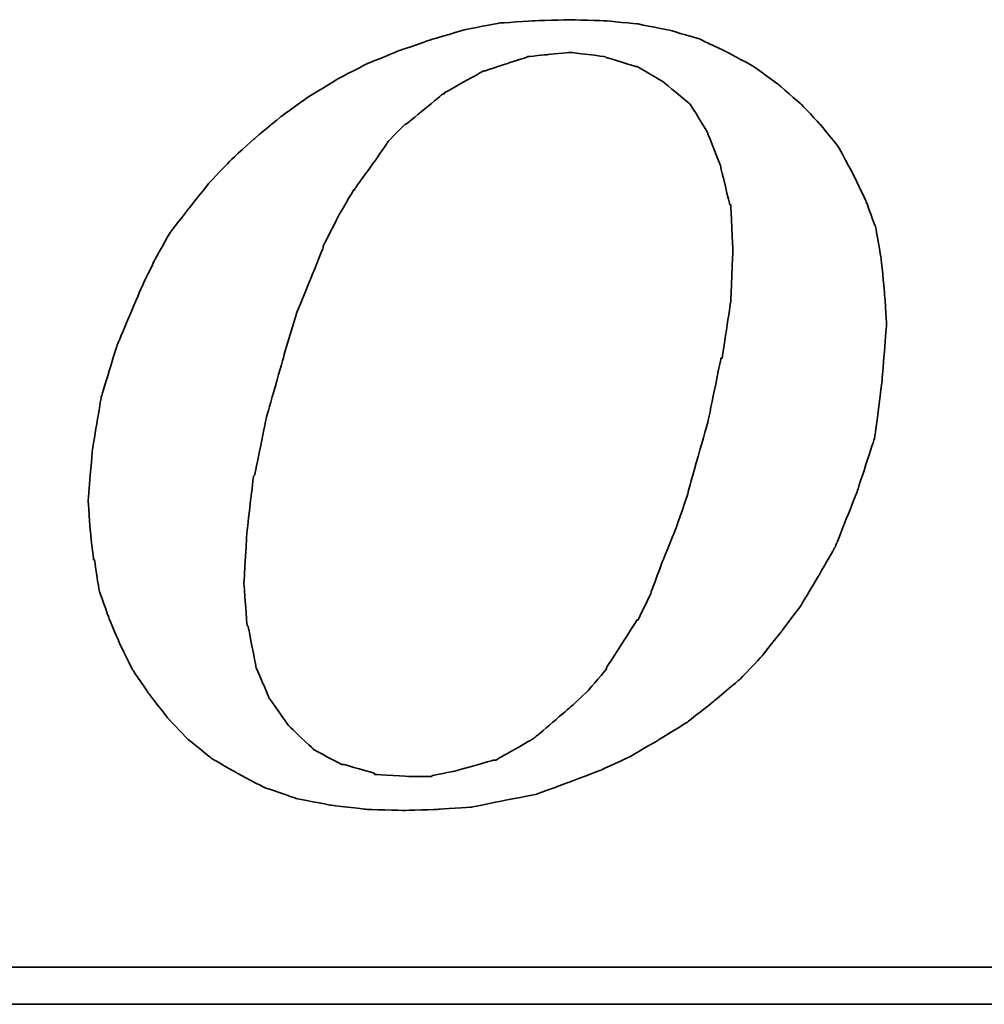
# Model space of a CAD drawing. Extents: x 487 to 843, y 33 to 377.
# Tile 32 of 48: x 774.49 to 777.24, y 116.04 to 118.85. Entities that reach past the tile are written whole.
import ezdxf

# ---------------------------------------------------------------- set-up
doc = ezdxf.new("R2010")
doc.units = 0
doc.header["$LTSCALE"] = 3
doc.header["$MEASUREMENT"] = 0
doc.layers.add('DIM', color=4, linetype='CONTINUOUS')
doc.layers.add('layer 1', color=7, linetype='CONTINUOUS')

# ---------------------------------------------------------------- blocks, each defined once
blk = doc.blocks.new('TBI MOTION logo(完整正式版)')
at = {"layer": 'layer 1', "color": 22, "lineweight": 35}
for points, knots in [([(-11.34375, -6.98375), (-11.34375, -6.98375), (-10.91375, -7.43875), (-10.91375, -7.43875), (-10.91375, -7.43875), (-10.91375, -7.43875), (-10.38625, -7.87125), (-10.38625, -7.87125), (-10.38625, -7.87125), (-10.38625, -7.87125), (-9.81125, -8.20375), (-9.81125, -8.20375), (-9.81125, -8.20375), (-9.81125, -8.20375), (-9.21125, -8.51875), (-9.21125, -8.51875), (-9.21125, -8.51875), (-9.21125, -8.51875), (-8.51625, -8.75875), (-8.51625, -8.75875), (-8.51625, -8.75875), (-8.51625, -8.75875), (-7.77125, -8.90375), (-7.77125, -8.90375), (-7.77125, -8.90375), (-7.77125, -8.90375), (-6.97875, -8.99875), (-6.97875, -8.99875), (-6.97875, -8.99875), (-6.97875, -8.99875), (-6.14125, -9.02375), (-6.14125, -9.02375), (-6.14125, -9.02375), (-6.14125, -9.02375), (-5.37125, -8.99875), (-5.37125, -8.99875), (-5.37125, -8.99875), (-5.37125, -8.99875), (-4.65375, -8.94875), (-4.65375, -8.94875), (-4.65375, -8.94875), (-4.65375, -8.94875), (-3.93375, -8.80625), (-3.93375, -8.80625), (-3.93375, -8.80625), (-3.93375, -8.80625), (-3.21375, -8.66375), (-3.21375, -8.66375), (-3.21375, -8.66375), (-3.21375, -8.66375), (-2.49375, -8.39875), (-2.49375, -8.39875), (-2.49375, -8.39875), (-2.49375, -8.39875), (-1.79875, -8.13375), (-1.79875, -8.13375), (-1.79875, -8.13375), (-1.79875, -8.13375), (-1.17375, -7.84375), (-1.17375, -7.84375), (-1.17375, -7.84375), (-1.17375, -7.84375), (-0.52375, -7.46375), (-0.52375, -7.46375), (-0.52375, -7.46375), (-0.52375, -7.46375), (0.10124, -7.07875), (0.10124, -7.07875), (0.10124, -7.07875), (0.10124, -7.07875), (0.67625, -6.62375), (0.67625, -6.62375), (0.67625, -6.62375), (0.67625, -6.62375), (1.24874, -6.14375), (1.24874, -6.14375), (1.24874, -6.14375), (1.24874, -6.14375), (1.72874, -5.64125), (1.72874, -5.64125), (1.72874, -5.64125), (1.72874, -5.64125), (2.18624, -5.06375), (2.18624, -5.06375), (2.18624, -5.06375), (2.18624, -5.06375), (2.61625, -4.48874), (2.61625, -4.48874), (2.61625, -4.48874), (2.61625, -4.48874), (3.00125, -3.83874), (3.00125, -3.83874), (3.00125, -3.83874), (3.00125, -3.83874), (3.36124, -3.21374), (3.36124, -3.21374), (3.36124, -3.21374), (3.36124, -3.21374), (3.84374, -1.99125), (3.84374, -1.99125), (3.84374, -1.99125), (3.84374, -1.99125), (4.22625, -0.81875), (4.22625, -0.81875), (4.22625, -0.81875), (4.22625, -0.81875), (4.39125, 0.45624), (4.39125, 0.45624), (4.39125, 0.45624), (4.39125, 0.45624), (4.48874, 1.70124), (4.48874, 1.70124), (4.48874, 1.70124), (4.48874, 1.70124), (4.43874, 2.44625), (4.43874, 2.44625), (4.43874, 2.44625), (4.43874, 2.44625), (4.36874, 3.14125), (4.36874, 3.14125), (4.36874, 3.14125), (4.36874, 3.14125), (4.25125, 3.81125), (4.25125, 3.81125), (4.25125, 3.81125), (4.25125, 3.81125), (4.03124, 4.41125), (4.03124, 4.41125), (4.03124, 4.41125), (4.03124, 4.41125), (3.74374, 5.01125), (3.74374, 5.01125), (3.74374, 5.01125), (3.74374, 5.01125), (3.43124, 5.58875), (3.43124, 5.58875), (3.43124, 5.58875), (3.43124, 5.58875), (3.02625, 6.09125), (3.02625, 6.09125), (3.02625, 6.09125), (3.02625, 6.09125), (2.59374, 6.54875), (2.59374, 6.54875), (2.59374, 6.54875), (2.59374, 6.54875), (2.09124, 6.98125), (2.09124, 6.98125), (2.09124, 6.98125), (2.09124, 6.98125), (1.56124, 7.36625), (1.56124, 7.36625), (1.56124, 7.36625), (1.56124, 7.36625), (0.98624, 7.67625), (0.98624, 7.67625), (0.98624, 7.67625), (0.98624, 7.67625), (0.38624, 7.96375), (0.38624, 7.96375), (0.38624, 7.96375), (0.38624, 7.96375), (-0.25875, 8.15625), (-0.25875, 8.15625), (-0.25875, 8.15625), (-0.25875, 8.15625), (-0.98125, 8.30125), (-0.98125, 8.30125), (-0.98125, 8.30125), (-0.98125, 8.30125), (-1.70124, 8.37125), (-1.70124, 8.37125), (-1.70124, 8.37125), (-1.70124, 8.37125), (-2.49375, 8.39624), (-2.49375, 8.39624), (-2.49375, 8.39624), (-2.49375, 8.39624), (-3.28625, 8.37125), (-3.28625, 8.37125), (-3.28625, 8.37125), (-3.28625, 8.37125), (-4.05125, 8.32125), (-4.05125, 8.32125), (-4.05125, 8.32125), (-4.05125, 8.32125), (-4.77375, 8.18125), (-4.77375, 8.18125), (-4.77375, 8.18125), (-4.77375, 8.18125), (-5.51625, 7.96375), (-5.51625, 7.96375), (-5.51625, 7.96375), (-5.51625, 7.96375), (-6.21125, 7.72625), (-6.21125, 7.72625), (-6.21125, 7.72625), (-6.21125, 7.72625), (-6.92875, 7.43625), (-6.92875, 7.43625), (-6.92875, 7.43625), (-6.92875, 7.43625), (-7.57875, 7.10125), (-7.57875, 7.10125), (-7.57875, 7.10125), (-7.57875, 7.10125), (-8.24875, 6.69125), (-8.24875, 6.69125), (-8.24875, 6.69125), (-8.24875, 6.69125), (-8.84875, 6.26125), (-8.84875, 6.26125), (-8.84875, 6.26125), (-8.84875, 6.26125), (-9.42625, 5.78125), (-9.42625, 5.78125), (-9.42625, 5.78125), (-9.42625, 5.78125), (-9.95375, 5.30125), (-9.95375, 5.30125), (-9.95375, 5.30125), (-9.95375, 5.30125), (-10.43375, 4.79624), (-10.43375, 4.79624), (-10.43375, 4.79624), (-10.43375, 4.79624), (-10.88875, 4.22125), (-10.88875, 4.22125), (-10.88875, 4.22125), (-10.88875, 4.22125), (-11.29875, 3.69375), (-11.29875, 3.69375), (-11.29875, 3.69375), (-11.29875, 3.69375), (-11.63375, 3.09125), (-11.63375, 3.09125), (-11.63375, 3.09125), (-11.63375, 3.09125), (-11.91875, 2.49625), (-11.91875, 2.49625), (-11.91875, 2.49625), (-11.91875, 2.49625), (-12.44875, 1.24625), (-12.44875, 1.24625), (-12.44875, 1.24625), (-12.44875, 1.24625), (-12.80875, 0.06874), (-12.80875, 0.06874), (-12.80875, 0.06874), (-12.80875, 0.06874), (-12.99875, -1.07875), (-12.99875, -1.07875), (-12.99875, -1.07875), (-12.99875, -1.07875), (-13.09375, -2.18375), (-13.09375, -2.18375), (-13.09375, -2.18375), (-13.09375, -2.18375), (-13.04875, -2.85375), (-13.04875, -2.85375), (-13.04875, -2.85375), (-13.04875, -2.85375), (-12.97375, -3.50375), (-12.97375, -3.50375), (-12.97375, -3.50375), (-12.97375, -3.50375), (-12.95375, -3.50375), (-12.95375, -3.50375), (-12.95375, -3.50375), (-12.95375, -3.50375), (-12.85375, -4.17375), (-12.85375, -4.17375), (-12.85375, -4.17375), (-12.85375, -4.17375), (-12.63875, -4.77624), (-12.63875, -4.77624), (-12.63875, -4.77624), (-12.63875, -4.77624), (-12.39875, -5.35125), (-12.39875, -5.35125), (-12.39875, -5.35125), (-12.39875, -5.35125), (-12.11375, -5.92875), (-12.11375, -5.92875), (-12.11375, -5.92875), (-12.11375, -5.92875), (-11.75375, -6.45375), (-11.75375, -6.45375), (-11.75375, -6.45375), (-11.75375, -6.45375), (-11.34375, -6.98375), (-11.34375, -6.98375)], [0, 0, 0, 0, 0.01369863, 0.01369863, 0.01369863, 0.01369864, 0.02739726, 0.02739726, 0.02739726, 0.02739727, 0.04109589, 0.04109589, 0.04109589, 0.0410959, 0.05479452, 0.05479452, 0.05479452, 0.05479453, 0.06849315, 0.06849315, 0.06849315, 0.06849316, 0.08219178, 0.08219178, 0.08219178, 0.08219179, 0.09589041, 0.09589041, 0.09589041, 0.09589042, 0.10958904, 0.10958904, 0.10958904, 0.10958905, 0.12328767, 0.12328767, 0.12328767, 0.12328768, 0.1369863, 0.1369863, 0.1369863, 0.13698631, 0.15068493, 0.15068493, 0.15068493, 0.15068494, 0.16438356, 0.16438356, 0.16438356, 0.16438357, 0.17808219, 0.17808219, 0.17808219, 0.1780822, 0.19178082, 0.19178082, 0.19178082, 0.19178083, 0.20547945, 0.20547945, 0.20547945, 0.20547946, 0.21917808, 0.21917808, 0.21917808, 0.21917809, 0.23287671, 0.23287671, 0.23287671, 0.23287672, 0.24657534, 0.24657534, 0.24657534, 0.24657535, 0.26027397, 0.26027397, 0.26027397, 0.26027398, 0.2739726, 0.2739726, 0.2739726, 0.27397261, 0.28767123, 0.28767123, 0.28767123, 0.28767124, 0.30136986, 0.30136986, 0.30136986, 0.30136987, 0.31506849, 0.31506849, 0.31506849, 0.3150685, 0.32876712, 0.32876712, 0.32876712, 0.32876713, 0.34246575, 0.34246575, 0.34246575, 0.34246576, 0.35616438, 0.35616438, 0.35616438, 0.35616439, 0.36986301, 0.36986301, 0.36986301, 0.36986302, 0.38356164, 0.38356164, 0.38356164, 0.38356165, 0.39726027, 0.39726027, 0.39726027, 0.39726028, 0.4109589, 0.4109589, 0.4109589, 0.41095891, 0.42465753, 0.42465753, 0.42465753, 0.42465754, 0.43835616, 0.43835616, 0.43835616, 0.43835617, 0.45205479, 0.45205479, 0.45205479, 0.4520548, 0.46575342, 0.46575342, 0.46575342, 0.46575343, 0.47945205, 0.47945205, 0.47945205, 0.47945206, 0.49315068, 0.49315068, 0.49315068, 0.49315069, 0.50684932, 0.50684932, 0.50684932, 0.50684933, 0.52054795, 0.52054795, 0.52054795, 0.52054796, 0.53424658, 0.53424658, 0.53424658, 0.53424659, 0.54794521, 0.54794521, 0.54794521, 0.54794522, 0.56164384, 0.56164384, 0.56164384, 0.56164385, 0.57534247, 0.57534247, 0.57534247, 0.57534248, 0.5890411, 0.5890411, 0.5890411, 0.58904111, 0.60273973, 0.60273973, 0.60273973, 0.60273974, 0.61643836, 0.61643836, 0.61643836, 0.61643837, 0.63013699, 0.63013699, 0.63013699, 0.630137, 0.64383562, 0.64383562, 0.64383562, 0.64383563, 0.65753425, 0.65753425, 0.65753425, 0.65753426, 0.67123288, 0.67123288, 0.67123288, 0.67123289, 0.68493151, 0.68493151, 0.68493151, 0.68493152, 0.69863014, 0.69863014, 0.69863014, 0.69863015, 0.71232877, 0.71232877, 0.71232877, 0.71232878, 0.7260274, 0.7260274, 0.7260274, 0.72602741, 0.73972603, 0.73972603, 0.73972603, 0.73972604, 0.75342466, 0.75342466, 0.75342466, 0.75342467, 0.76712329, 0.76712329, 0.76712329, 0.7671233, 0.78082192, 0.78082192, 0.78082192, 0.78082193, 0.79452055, 0.79452055, 0.79452055, 0.79452056, 0.80821918, 0.80821918, 0.80821918, 0.80821919, 0.82191781, 0.82191781, 0.82191781, 0.82191782, 0.83561644, 0.83561644, 0.83561644, 0.83561645, 0.84931507, 0.84931507, 0.84931507, 0.84931508, 0.8630137, 0.8630137, 0.8630137, 0.86301371, 0.87671233, 0.87671233, 0.87671233, 0.87671234, 0.89041096, 0.89041096, 0.89041096, 0.89041097, 0.90410959, 0.90410959, 0.90410959, 0.9041096, 0.91780822, 0.91780822, 0.91780822, 0.91780823, 0.93150685, 0.93150685, 0.93150685, 0.93150686, 0.94520548, 0.94520548, 0.94520548, 0.94520549, 0.95890411, 0.95890411, 0.95890411, 0.95890412, 0.97260274, 0.97260274, 0.97260274, 0.97260275, 0.98630137, 0.98630137, 0.98630137, 0.98630138, 1, 1, 1, 1]), ([(-8.77875, 1.03124), (-8.77875, 1.03124), (-8.51625, 1.89625), (-8.51625, 1.89625), (-8.51625, 1.89625), (-8.51625, 1.89625), (-8.20375, 2.66375), (-8.20375, 2.66375), (-8.20375, 2.66375), (-8.20375, 2.66375), (-7.91625, 3.38125), (-7.91625, 3.38125), (-7.91625, 3.38125), (-7.91625, 3.38125), (-7.91625, 3.40624), (-7.91625, 3.40624), (-7.91625, 3.40624), (-7.91625, 3.40624), (-7.57875, 4.07624), (-7.57875, 4.07624), (-7.57875, 4.07624), (-7.57875, 4.07624), (-7.24375, 4.65125), (-7.24375, 4.65125), (-7.24375, 4.65125), (-7.24375, 4.65125), (-7.21875, 4.65125), (-7.21875, 4.65125), (-7.21875, 4.65125), (-7.21875, 4.65125), (-7.21875, 4.67624), (-7.21875, 4.67624), (-7.21875, 4.67624), (-7.21875, 4.67624), (-6.83625, 5.20375), (-6.83625, 5.20375), (-6.83625, 5.20375), (-6.83625, 5.20375), (-6.49875, 5.68625), (-6.49875, 5.68625), (-6.49875, 5.68625), (-6.49875, 5.68625), (-6.49875, 5.70625), (-6.49875, 5.70625), (-6.49875, 5.70625), (-6.49875, 5.70625), (-6.11625, 6.09125), (-6.11625, 6.09125), (-6.11625, 6.09125), (-6.11625, 6.09125), (-6.09125, 6.09125), (-6.09125, 6.09125), (-6.09125, 6.09125), (-6.09125, 6.09125), (-5.27375, 6.76625), (-5.27375, 6.76625), (-5.27375, 6.76625), (-5.27375, 6.76625), (-5.24875, 6.76625), (-5.24875, 6.76625), (-5.24875, 6.76625), (-5.24875, 6.76625), (-5.24875, 6.78625), (-5.24875, 6.78625), (-5.24875, 6.78625), (-5.24875, 6.78625), (-4.38875, 7.26624), (-4.38875, 7.26624), (-4.38875, 7.26624), (-4.38875, 7.26624), (-4.36125, 7.26624), (-4.36125, 7.26624), (-4.36125, 7.26624), (-4.36125, 7.26624), (-3.93375, 7.41125), (-3.93375, 7.41125), (-3.93375, 7.41125), (-3.93375, 7.41125), (-3.47375, 7.55625), (-3.47375, 7.55625), (-3.47375, 7.55625), (-3.47375, 7.55625), (-3.45375, 7.55625), (-3.45375, 7.55625), (-3.45375, 7.55625), (-3.45375, 7.55625), (-3.42875, 7.58124), (-3.42875, 7.58124), (-3.42875, 7.58124), (-3.42875, 7.58124), (-2.97375, 7.62625), (-2.97375, 7.62625), (-2.97375, 7.62625), (-2.97375, 7.62625), (-2.49375, 7.67625), (-2.49375, 7.67625), (-2.49375, 7.67625), (-2.49375, 7.67625), (-2.46875, 7.67625), (-2.46875, 7.67625), (-2.46875, 7.67625), (-2.46875, 7.67625), (-1.70124, 7.58124), (-1.70124, 7.58124), (-1.70124, 7.58124), (-1.70124, 7.58124), (-1.67875, 7.55625), (-1.67875, 7.55625), (-1.67875, 7.55625), (-1.67875, 7.55625), (-1.65375, 7.55625), (-1.65375, 7.55625), (-1.65375, 7.55625), (-1.65375, 7.55625), (-1.03125, 7.36625), (-1.03125, 7.36625), (-1.03125, 7.36625), (-1.03125, 7.36625), (-1.00625, 7.36625), (-1.00625, 7.36625), (-1.00625, 7.36625), (-1.00625, 7.36625), (-0.43124, 7.02624), (-0.43124, 7.02624), (-0.43124, 7.02624), (-0.43124, 7.02624), (-0.40625, 7.00624), (-0.40625, 7.00624), (-0.40625, 7.00624), (-0.40625, 7.00624), (0.12124, 6.57124), (0.12124, 6.57124), (0.12124, 6.57124), (0.12124, 6.57124), (0.14624, 6.54875), (0.14624, 6.54875), (0.14624, 6.54875), (0.14624, 6.54875), (0.17124, 6.52375), (0.17124, 6.52375), (0.17124, 6.52375), (0.17124, 6.52375), (0.55625, 5.89875), (0.55625, 5.89875), (0.55625, 5.89875), (0.55625, 5.89875), (0.55625, 5.87625), (0.55625, 5.87625), (0.55625, 5.87625), (0.55625, 5.87625), (0.84124, 5.15625), (0.84124, 5.15625), (0.84124, 5.15625), (0.84124, 5.15625), (0.84124, 5.13125), (0.84124, 5.13125), (0.84124, 5.13125), (0.84124, 5.13125), (1.03624, 4.31875), (1.03624, 4.31875), (1.03624, 4.31875), (1.03624, 4.31875), (1.05624, 4.31875), (1.05624, 4.31875), (1.05624, 4.31875), (1.05624, 4.31875), (1.05624, 4.29125), (1.05624, 4.29125), (1.05624, 4.29125), (1.05624, 4.29125), (1.10625, 3.33125), (1.10625, 3.33125), (1.10625, 3.33125), (1.10625, 3.33125), (1.10625, 3.30875), (1.10625, 3.30875), (1.10625, 3.30875), (1.10625, 3.30875), (1.05624, 2.20624), (1.05624, 2.20624), (1.05624, 2.20624), (1.05624, 2.20624), (1.05624, 2.18124), (1.05624, 2.18124), (1.05624, 2.18124), (1.05624, 2.18124), (0.86624, 0.93624), (0.86624, 0.93624), (0.86624, 0.93624), (0.86624, 0.93624), (0.84124, 0.93624), (0.84124, 0.93624), (0.84124, 0.93624), (0.84124, 0.93624), (0.55625, -0.45874), (0.55625, -0.45874), (0.55625, -0.45874), (0.55625, -0.45874), (0.12124, -1.99125), (0.12124, -1.99125), (0.12124, -1.99125), (0.12124, -1.99125), (0.12124, -2.01874), (0.12124, -2.01874), (0.12124, -2.01874), (0.12124, -2.01874), (-0.13874, -2.78375), (-0.13874, -2.78375), (-0.13874, -2.78375), (-0.13874, -2.78375), (-0.43124, -3.50375), (-0.43124, -3.50375), (-0.43124, -3.50375), (-0.43124, -3.50375), (-0.69375, -4.19875), (-0.69375, -4.19875), (-0.69375, -4.19875), (-0.69375, -4.19875), (-0.69375, -4.22375), (-0.69375, -4.22375), (-0.69375, -4.22375), (-0.69375, -4.22375), (-0.98125, -4.82374), (-0.98125, -4.82374), (-0.98125, -4.82374), (-0.98125, -4.82374), (-1.00625, -4.82374), (-1.00625, -4.82374), (-1.00625, -4.82374), (-1.00625, -4.82374), (-1.33875, -5.35125), (-1.33875, -5.35125), (-1.33875, -5.35125), (-1.33875, -5.35125), (-1.67875, -5.87875), (-1.67875, -5.87875), (-1.67875, -5.87875), (-1.67875, -5.87875), (-1.67875, -5.90375), (-1.67875, -5.90375), (-1.67875, -5.90375), (-1.67875, -5.90375), (-2.05875, -6.35875), (-2.05875, -6.35875), (-2.05875, -6.35875), (-2.05875, -6.35875), (-2.08375, -6.38375), (-2.08375, -6.38375), (-2.08375, -6.38375), (-2.08375, -6.38375), (-2.46875, -6.74375), (-2.46875, -6.74375), (-2.46875, -6.74375), (-2.46875, -6.74375), (-3.25875, -7.41625), (-3.25875, -7.41625), (-3.25875, -7.41625), (-3.25875, -7.41625), (-3.28625, -7.43875), (-3.28625, -7.43875), (-3.28625, -7.43875), (-3.28625, -7.43875), (-4.12375, -7.91875), (-4.12375, -7.91875), (-4.12375, -7.91875), (-4.12375, -7.91875), (-4.14875, -7.91875), (-4.14875, -7.91875), (-4.14875, -7.91875), (-4.14875, -7.91875), (-4.17125, -7.91875), (-4.17125, -7.91875), (-4.17125, -7.91875), (-4.17125, -7.91875), (-5.03375, -8.15875), (-5.03375, -8.15875), (-5.03375, -8.15875), (-5.03375, -8.15875), (-5.51625, -8.25625), (-5.51625, -8.25625), (-5.51625, -8.25625), (-5.51625, -8.25625), (-5.54125, -8.27875), (-5.54125, -8.27875), (-5.54125, -8.27875), (-5.54125, -8.27875), (-5.56375, -8.27875), (-5.56375, -8.27875), (-5.56375, -8.27875), (-5.56375, -8.27875), (-5.99625, -8.27875), (-5.99625, -8.27875), (-5.99625, -8.27875), (-5.99625, -8.27875), (-6.76375, -8.23125), (-6.76375, -8.23125), (-6.76375, -8.23125), (-6.76375, -8.23125), (-6.78875, -8.23125), (-6.78875, -8.23125), (-6.78875, -8.23125), (-6.78875, -8.23125), (-6.78875, -8.20375), (-6.78875, -8.20375), (-6.78875, -8.20375), (-6.78875, -8.20375), (-7.45875, -8.01375), (-7.45875, -8.01375), (-7.45875, -8.01375), (-7.45875, -8.01375), (-7.48375, -8.01375), (-7.48375, -8.01375), (-7.48375, -8.01375), (-7.48375, -8.01375), (-7.50875, -8.01375), (-7.50875, -8.01375), (-7.50875, -8.01375), (-7.50875, -8.01375), (-8.13125, -7.67875), (-8.13125, -7.67875), (-8.13125, -7.67875), (-8.13125, -7.67875), (-8.15625, -7.65375), (-8.15625, -7.65375), (-8.15625, -7.65375), (-8.15625, -7.65375), (-8.65875, -7.17375), (-8.65875, -7.17375), (-8.65875, -7.17375), (-8.65875, -7.17375), (-8.68375, -7.14875), (-8.68375, -7.14875), (-8.68375, -7.14875), (-8.68375, -7.14875), (-9.08875, -6.57375), (-9.08875, -6.57375), (-9.08875, -6.57375), (-9.08875, -6.57375), (-9.11375, -6.54875), (-9.11375, -6.54875), (-9.11375, -6.54875), (-9.11375, -6.54875), (-9.11375, -6.52875), (-9.11375, -6.52875), (-9.11375, -6.52875), (-9.11375, -6.52875), (-9.40375, -5.85375), (-9.40375, -5.85375), (-9.40375, -5.85375), (-9.40375, -5.85375), (-9.40375, -5.82875), (-9.40375, -5.82875), (-9.40375, -5.82875), (-9.40375, -5.82875), (-9.56875, -4.96875), (-9.56875, -4.96875), (-9.56875, -4.96875), (-9.56875, -4.96875), (-9.59375, -4.94375), (-9.59375, -4.94375), (-9.59375, -4.94375), (-9.59375, -4.94375), (-9.66375, -4.03375), (-9.66375, -4.03375), (-9.66375, -4.03375), (-9.66375, -4.03375), (-9.66375, -4.00875), (-9.66375, -4.00875), (-9.66375, -4.00875), (-9.66375, -4.00875), (-9.59375, -2.85375), (-9.59375, -2.85375), (-9.59375, -2.85375), (-9.59375, -2.85375), (-9.45125, -1.65875), (-9.45125, -1.65875), (-9.45125, -1.65875), (-9.45125, -1.65875), (-9.42625, -1.63375), (-9.42625, -1.63375), (-9.42625, -1.63375), (-9.42625, -1.63375), (-9.16125, -0.33875), (-9.16125, -0.33875), (-9.16125, -0.33875), (-9.16125, -0.33875), (-8.77875, 1.00624), (-8.77875, 1.00624), (-8.77875, 1.00624), (-8.77875, 1.00624), (-8.77875, 1.03124), (-8.77875, 1.03124)], [0, 0, 0, 0, 0.01020408, 0.01020408, 0.01020408, 0.01020409, 0.02040816, 0.02040816, 0.02040816, 0.02040817, 0.03061224, 0.03061224, 0.03061224, 0.03061225, 0.04081633, 0.04081633, 0.04081633, 0.04081634, 0.05102041, 0.05102041, 0.05102041, 0.05102042, 0.06122449, 0.06122449, 0.06122449, 0.0612245, 0.07142857, 0.07142857, 0.07142857, 0.07142858, 0.08163265, 0.08163265, 0.08163265, 0.08163266, 0.09183673, 0.09183673, 0.09183673, 0.09183674, 0.10204082, 0.10204082, 0.10204082, 0.10204083, 0.1122449, 0.1122449, 0.1122449, 0.11224491, 0.12244898, 0.12244898, 0.12244898, 0.12244899, 0.13265306, 0.13265306, 0.13265306, 0.13265307, 0.14285714, 0.14285714, 0.14285714, 0.14285715, 0.15306122, 0.15306122, 0.15306122, 0.15306123, 0.16326531, 0.16326531, 0.16326531, 0.16326532, 0.17346939, 0.17346939, 0.17346939, 0.1734694, 0.18367347, 0.18367347, 0.18367347, 0.18367348, 0.19387755, 0.19387755, 0.19387755, 0.19387756, 0.20408163, 0.20408163, 0.20408163, 0.20408164, 0.21428571, 0.21428571, 0.21428571, 0.21428572, 0.2244898, 0.2244898, 0.2244898, 0.22448981, 0.23469388, 0.23469388, 0.23469388, 0.23469389, 0.24489796, 0.24489796, 0.24489796, 0.24489797, 0.25510204, 0.25510204, 0.25510204, 0.25510205, 0.26530612, 0.26530612, 0.26530612, 0.26530613, 0.2755102, 0.2755102, 0.2755102, 0.27551021, 0.28571429, 0.28571429, 0.28571429, 0.2857143, 0.29591837, 0.29591837, 0.29591837, 0.29591838, 0.30612245, 0.30612245, 0.30612245, 0.30612246, 0.31632653, 0.31632653, 0.31632653, 0.31632654, 0.32653061, 0.32653061, 0.32653061, 0.32653062, 0.33673469, 0.33673469, 0.33673469, 0.3367347, 0.34693878, 0.34693878, 0.34693878, 0.34693879, 0.35714286, 0.35714286, 0.35714286, 0.35714287, 0.36734694, 0.36734694, 0.36734694, 0.36734695, 0.37755102, 0.37755102, 0.37755102, 0.37755103, 0.3877551, 0.3877551, 0.3877551, 0.38775511, 0.39795918, 0.39795918, 0.39795918, 0.39795919, 0.40816327, 0.40816327, 0.40816327, 0.40816328, 0.41836735, 0.41836735, 0.41836735, 0.41836736, 0.42857143, 0.42857143, 0.42857143, 0.42857144, 0.43877551, 0.43877551, 0.43877551, 0.43877552, 0.44897959, 0.44897959, 0.44897959, 0.4489796, 0.45918367, 0.45918367, 0.45918367, 0.45918368, 0.46938776, 0.46938776, 0.46938776, 0.46938777, 0.47959184, 0.47959184, 0.47959184, 0.47959185, 0.48979592, 0.48979592, 0.48979592, 0.48979593, 0.5, 0.5, 0.5, 0.50000001, 0.51020408, 0.51020408, 0.51020408, 0.51020409, 0.52040816, 0.52040816, 0.52040816, 0.52040817, 0.53061224, 0.53061224, 0.53061224, 0.53061225, 0.54081633, 0.54081633, 0.54081633, 0.54081634, 0.55102041, 0.55102041, 0.55102041, 0.55102042, 0.56122449, 0.56122449, 0.56122449, 0.5612245, 0.57142857, 0.57142857, 0.57142857, 0.57142858, 0.58163265, 0.58163265, 0.58163265, 0.58163266, 0.59183673, 0.59183673, 0.59183673, 0.59183674, 0.60204082, 0.60204082, 0.60204082, 0.60204083, 0.6122449, 0.6122449, 0.6122449, 0.61224491, 0.62244898, 0.62244898, 0.62244898, 0.62244899, 0.63265306, 0.63265306, 0.63265306, 0.63265307, 0.64285714, 0.64285714, 0.64285714, 0.64285715, 0.65306122, 0.65306122, 0.65306122, 0.65306123, 0.66326531, 0.66326531, 0.66326531, 0.66326532, 0.67346939, 0.67346939, 0.67346939, 0.6734694, 0.68367347, 0.68367347, 0.68367347, 0.68367348, 0.69387755, 0.69387755, 0.69387755, 0.69387756, 0.70408163, 0.70408163, 0.70408163, 0.70408164, 0.71428571, 0.71428571, 0.71428571, 0.71428572, 0.7244898, 0.7244898, 0.7244898, 0.72448981, 0.73469388, 0.73469388, 0.73469388, 0.73469389, 0.74489796, 0.74489796, 0.74489796, 0.74489797, 0.75510204, 0.75510204, 0.75510204, 0.75510205, 0.76530612, 0.76530612, 0.76530612, 0.76530613, 0.7755102, 0.7755102, 0.7755102, 0.77551021, 0.78571429, 0.78571429, 0.78571429, 0.7857143, 0.79591837, 0.79591837, 0.79591837, 0.79591838, 0.80612245, 0.80612245, 0.80612245, 0.80612246, 0.81632653, 0.81632653, 0.81632653, 0.81632654, 0.82653061, 0.82653061, 0.82653061, 0.82653062, 0.83673469, 0.83673469, 0.83673469, 0.8367347, 0.84693878, 0.84693878, 0.84693878, 0.84693879, 0.85714286, 0.85714286, 0.85714286, 0.85714287, 0.86734694, 0.86734694, 0.86734694, 0.86734695, 0.87755102, 0.87755102, 0.87755102, 0.87755103, 0.8877551, 0.8877551, 0.8877551, 0.88775511, 0.89795918, 0.89795918, 0.89795918, 0.89795919, 0.90816327, 0.90816327, 0.90816327, 0.90816328, 0.91836735, 0.91836735, 0.91836735, 0.91836736, 0.92857143, 0.92857143, 0.92857143, 0.92857144, 0.93877551, 0.93877551, 0.93877551, 0.93877552, 0.94897959, 0.94897959, 0.94897959, 0.9489796, 0.95918367, 0.95918367, 0.95918367, 0.95918368, 0.96938776, 0.96938776, 0.96938776, 0.96938777, 0.97959184, 0.97959184, 0.97959184, 0.97959185, 0.98979592, 0.98979592, 0.98979592, 0.98979593, 1, 1, 1, 1]), ([(75.90875, -9.47875), (75.90875, -9.47875), (75.90875, -12.28625), (75.90875, -12.28625), (75.90875, -12.28625), (75.90875, -12.28625), (75.90875, -12.47875), (75.90875, -12.47875), (75.90875, -12.47875), (75.90875, -12.47875), (75.71625, -12.47875), (75.71625, -12.47875), (75.71625, -12.47875), (75.71625, -12.47875), (-88.32875, -12.47875), (-88.32875, -12.47875), (-88.32875, -12.47875), (-88.32875, -12.47875), (-88.32875, -13.29375), (-88.32875, -13.29375), (-88.32875, -13.29375), (-88.32875, -13.29375), (82.89125, -13.29375), (82.89125, -13.29375), (82.89125, -13.29375), (82.89125, -13.29375), (75.90875, -9.47875), (75.90875, -9.47875)], [0, 0, 0, 0, 0.14285714, 0.14285714, 0.14285714, 0.14285715, 0.28571429, 0.28571429, 0.28571429, 0.2857143, 0.42857143, 0.42857143, 0.42857143, 0.42857144, 0.57142857, 0.57142857, 0.57142857, 0.57142858, 0.71428571, 0.71428571, 0.71428571, 0.71428572, 0.85714286, 0.85714286, 0.85714286, 0.85714287, 1, 1, 1, 1])]:
    blk.add_open_spline(points, degree=3, knots=knots, dxfattribs=at)

msp = doc.modelspace()

# ---------------------------------------------------------------- block references
at = {"layer": 'DIM', "xscale": 0.1295999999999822, "yscale": 0.1295999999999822, "zscale": 0.1295999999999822}
msp.add_blockref('TBI MOTION logo(完整正式版)', (776.3787, 117.759), dxfattribs=at)

doc.saveas('drawing.dxf')
